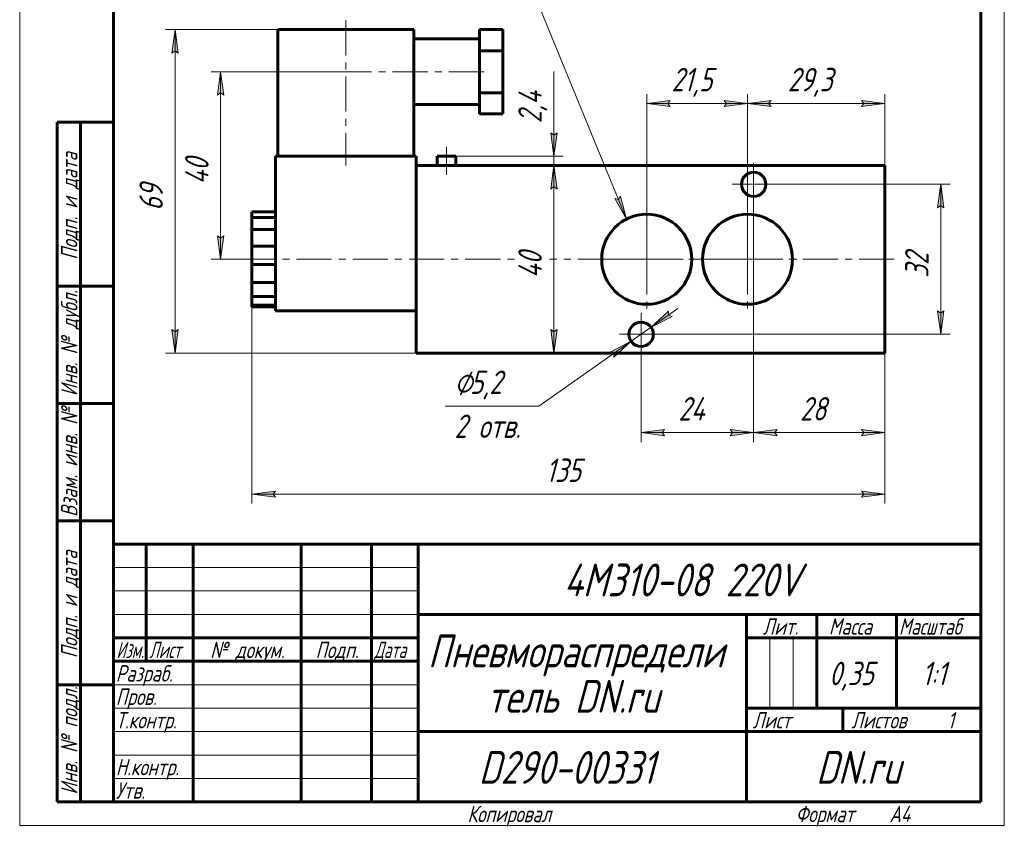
# Model space of a CAD drawing. Header units: millimetres. Extents: x 0 to 210, y 0 to 297.
# Tile 1 of 2: x 0 to 210, y 0 to 172. Entities that reach past the tile are written whole.
import ezdxf

# ---------------------------------------------------------------- set-up
doc = ezdxf.new("R2010")
doc.units = ezdxf.units.MM
for name, pattern in [('K5LT_AXLED', [12, 7.5, -1.5, 1.5, -1.5]), ('K5LT_BASIC', [0]), ('K5LT_THIN', [0])]:
    doc.linetypes.add(name, pattern=pattern)
doc.layers.add('Системный слой', color=7, linetype='Continuous')
doc.layers.add('Системный слой (1)', color=7, linetype='Continuous', true_color=0x6c6c6c)
doc.styles.add('KDIMTEXTSTYLE', font='txt', dxfattribs={"width": 0.96, "oblique": 15, "height": 5})
doc.styles.add('KTEXTSTYLE', font='txt', dxfattribs={"width": 0.96, "height": 5})
doc.dimstyles.new('KDIMSTYLE (1.00)', dxfattribs={"dimtxt": 5, "dimasz": 1, "dimexe": 2, "dimexo": 0, "dimgap": 1, "dimtad": 1, "dimtxsty": 'KDIMTEXTSTYLE', "dimsah": 1, "dimcen": 0, "dimdle": 1, "dimadec": 0, "dimazin": 0, "dimtfac": 0.667, "dimtmove": 0, "dimatfit": 3, "dimfxl": 1, "dimtvp": 1, "dimtolj": 1, "dimtzin": 0, "dimarcsym": 0})

# ---------------------------------------------------------------- blocks, each defined once
blk = doc.blocks.new('U5')
at = {"layer": 'Системный слой (1)', "color": 30, "linetype": 'K5LT_AXLED', "lineweight": 18, "true_color": 0xff8000}
for q in [(132.54, 109.36), (127.94, 104.76), (137.14, 104.76), (132.54, 100.16)]:
    blk.add_line((132.54, 104.76), q, dxfattribs=at)
blk = doc.blocks.new('U6')
at = {"layer": 'Системный слой (1)', "color": 30, "linetype": 'K5LT_AXLED', "lineweight": 18, "true_color": 0xff8000}
for q in [(133.74, 132.36), (122.14, 120.76), (145.34, 120.76), (133.74, 109.16)]:
    blk.add_line((133.74, 120.76), q, dxfattribs=at)
blk = doc.blocks.new('U7')
at = {"layer": 'Системный слой (1)', "color": 30, "linetype": 'K5LT_AXLED', "lineweight": 18, "true_color": 0xff8000}
for q in [(155.24, 132.36), (143.64, 120.76), (166.84, 120.76), (155.24, 109.16)]:
    blk.add_line((155.24, 120.76), q, dxfattribs=at)
blk = doc.blocks.new('U8')
at = {"layer": 'Системный слой (1)', "color": 30, "linetype": 'K5LT_AXLED', "lineweight": 18, "true_color": 0xff8000}
for q in [(156.54, 141.36), (151.94, 136.76), (161.14, 136.76), (156.54, 132.16)]:
    blk.add_line((156.54, 136.76), q, dxfattribs=at)
blk = doc.blocks.new('D4')
at = {"layer": 'Системный слой (1)'}
for points in [[(43.52, 155.76), (42.86, 160.76), (42.21, 155.76), (42.86, 156.26)], [(42.86, 120.76), (43.52, 125.76), (42.86, 125.26), (42.21, 125.76)]]:
    blk.add_hatch(color=7, dxfattribs=at).paths.add_polyline_path(points)
at = {"layer": 'Системный слой (1)', "color": 7, "linetype": 'K5LT_THIN', "lineweight": 18, "true_color": 0xffffff}
for p, q in [((69.54, 160.76), (40.86, 160.76)), ((42.21, 155.76), (42.86, 160.76)), ((42.86, 160.76), (43.52, 155.76)), ((42.86, 156.26), (42.21, 155.76)), ((43.52, 155.76), (42.86, 156.26)), ((42.86, 120.76), (42.21, 125.76)), ((42.21, 125.76), (42.86, 125.26)), ((42.86, 125.26), (43.52, 125.76)), ((43.52, 125.76), (42.86, 120.76)), ((54.54, 120.76), (40.86, 120.76))]:
    blk.add_line(p, q, dxfattribs=at)
blk.add_wipeout([(41.86, 136.74), (34.48, 136.74), (34.48, 144.46), (41.86, 144.46)]).dxf.layer = 'Системный слой (1)'
blk.add_line((42.86, 160.76), (42.86, 120.76), dxfattribs=at)
at = {"layer": 'Системный слой (1)', "color": 7, "insert": (35.28, 136.74), "char_height": 5, "attachment_point": 1, "rotation": 90, "style": 'KTEXTSTYLE'}
blk.add_mtext('\\fArial|b0|c204|p34;\\H5.0;\\W1.000;\\Q15;\\fGOST Type AU|b0|i0|c204|p34;\\Q15;\\W0.960;40', dxfattribs=at)
blk = doc.blocks.new('KDIMARROW_01')
at = {"layer": 'Системный слой'}
blk.add_hatch(color=0, dxfattribs=at).paths.add_polyline_path([(0, 0), (-5, 0.66), (-4.5, 0), (-5, -0.66)])
at = {"layer": 'Системный слой', "color": 0, "linetype": 'K5LT_THIN', "lineweight": 18}
for p, q in [((-4.5, 0), (-5, 0.66)), ((-5, 0.66), (0, 0)), ((0, 0), (-5, -0.66)), ((-5, -0.66), (-4.5, 0))]:
    blk.add_line(p, q, dxfattribs=at)
at = {"layer": 'Системный слой (1)', "color": 0, "linetype": 'K5LT_THIN', "lineweight": 18}
blk.add_line((184.54, 120.76), (183.54, 120.76), dxfattribs=at)
blk = doc.blocks.new('D5')
at = {"layer": 'Системный слой (1)'}
for points in [[(33.79, 164.76), (33.13, 169.76), (32.47, 164.76), (33.13, 165.26)], [(33.13, 100.76), (33.79, 105.76), (33.13, 105.26), (32.47, 105.76)]]:
    blk.add_hatch(color=7, dxfattribs=at).paths.add_polyline_path(points)
at = {"layer": 'Системный слой (1)', "color": 7, "linetype": 'K5LT_THIN', "lineweight": 18, "true_color": 0xffffff}
for p, q in [((55.04, 169.76), (31.13, 169.76)), ((32.47, 164.76), (33.13, 169.76)), ((33.13, 169.76), (33.79, 164.76)), ((33.13, 165.26), (32.47, 164.76)), ((33.79, 164.76), (33.13, 165.26)), ((33.13, 100.76), (32.47, 105.76)), ((32.47, 105.76), (33.13, 105.26)), ((33.13, 105.26), (33.79, 105.76)), ((33.79, 105.76), (33.13, 100.76)), ((84.54, 100.76), (31.13, 100.76))]:
    blk.add_line(p, q, dxfattribs=at)
blk.add_wipeout([(32.13, 131.11), (24.75, 131.11), (24.75, 139.08), (32.13, 139.08)]).dxf.layer = 'Системный слой (1)'
blk.add_line((33.13, 169.76), (33.13, 100.76), dxfattribs=at)
at = {"layer": 'Системный слой (1)', "color": 7, "insert": (25.54, 131.11), "char_height": 5, "attachment_point": 1, "rotation": 90, "style": 'KTEXTSTYLE'}
blk.add_mtext('\\fArial|b0|c204|p34;\\H5.0;\\W1.000;\\Q15;\\fGOST Type AU|b0|i0|c204|p34;\\Q15;\\W0.960;69', dxfattribs=at)
blk = doc.blocks.new('D6')
at = {"layer": 'Системный слой (1)'}
for points in [[(132.54, 83.78), (137.54, 84.44), (137.04, 83.78), (137.54, 83.12)], [(151.54, 83.12), (156.54, 83.78), (151.54, 84.44), (152.04, 83.78)]]:
    blk.add_hatch(color=7, dxfattribs=at).paths.add_polyline_path(points)
at = {"layer": 'Системный слой (1)', "color": 7, "linetype": 'K5LT_THIN', "lineweight": 18, "true_color": 0xffffff}
for p, q in [((156.54, 136.76), (156.54, 81.78)), ((132.54, 104.76), (132.54, 81.78)), ((132.54, 83.78), (137.54, 84.44)), ((137.54, 84.44), (137.04, 83.78)), ((152.04, 83.78), (151.54, 84.44)), ((151.54, 84.44), (156.54, 83.78)), ((137.54, 83.12), (132.54, 83.78)), ((137.04, 83.78), (137.54, 83.12)), ((156.54, 83.78), (151.54, 83.12)), ((151.54, 83.12), (152.04, 83.78))]:
    blk.add_line(p, q, dxfattribs=at)
blk.add_wipeout([(140.52, 84.78), (140.52, 92.16), (148.23, 92.16), (148.23, 84.78)]).dxf.layer = 'Системный слой (1)'
blk.add_line((132.54, 83.78), (156.54, 83.78), dxfattribs=at)
at = {"layer": 'Системный слой (1)', "color": 7, "insert": (140.52, 91.37), "char_height": 5, "attachment_point": 1, "style": 'KTEXTSTYLE'}
blk.add_mtext('\\fArial|b0|c204|p34;\\H5.0;\\W1.000;\\Q15;\\fGOST Type AU|b0|i0|c204|p34;\\Q15;\\W0.960;24', dxfattribs=at)
blk = doc.blocks.new('D7')
at = {"layer": 'Системный слой (1)'}
for points in [[(156.54, 83.78), (161.54, 84.44), (161.04, 83.78), (161.54, 83.12)], [(184.54, 83.78), (179.54, 84.44), (180.04, 83.78), (179.54, 83.12)]]:
    blk.add_hatch(color=7, dxfattribs=at).paths.add_polyline_path(points)
at = {"layer": 'Системный слой (1)', "color": 7, "linetype": 'K5LT_THIN', "lineweight": 18, "true_color": 0xffffff}
for p, q in [((156.54, 136.76), (156.54, 81.78)), ((184.54, 100.76), (184.54, 81.78)), ((156.54, 83.78), (161.54, 84.44)), ((161.54, 84.44), (161.04, 83.78)), ((180.04, 83.78), (179.54, 84.44)), ((179.54, 84.44), (184.54, 83.78)), ((161.54, 83.12), (156.54, 83.78)), ((161.04, 83.78), (161.54, 83.12)), ((184.54, 83.78), (179.54, 83.12)), ((179.54, 83.12), (180.04, 83.78))]:
    blk.add_line(p, q, dxfattribs=at)
blk.add_wipeout([(166.45, 84.78), (166.45, 92.16), (174.3, 92.16), (174.3, 84.78)]).dxf.layer = 'Системный слой (1)'
blk.add_line((184.54, 83.78), (156.54, 83.78), dxfattribs=at)
at = {"layer": 'Системный слой (1)', "color": 7, "insert": (166.45, 91.37), "char_height": 5, "attachment_point": 1, "style": 'KTEXTSTYLE'}
blk.add_mtext('\\fArial|b0|c204|p34;\\H5.0;\\W1.000;\\Q15;\\fGOST Type AU|b0|i0|c204|p34;\\Q15;\\W0.960;28', dxfattribs=at)
blk = doc.blocks.new('D8')
at = {"layer": 'Системный слой (1)'}
for points in [[(197.09, 131.76), (196.43, 136.76), (195.77, 131.76), (196.43, 132.26)], [(196.43, 104.76), (197.09, 109.76), (196.43, 109.26), (195.77, 109.76)]]:
    blk.add_hatch(color=7, dxfattribs=at).paths.add_polyline_path(points)
at = {"layer": 'Системный слой (1)', "color": 7, "linetype": 'K5LT_THIN', "lineweight": 18, "true_color": 0xffffff}
for p, q in [((156.54, 136.76), (198.43, 136.76)), ((195.77, 131.76), (196.43, 136.76)), ((196.43, 136.76), (197.09, 131.76)), ((196.43, 132.26), (195.77, 131.76)), ((197.09, 131.76), (196.43, 132.26)), ((196.43, 104.76), (195.77, 109.76)), ((195.77, 109.76), (196.43, 109.26)), ((196.43, 109.26), (197.09, 109.76)), ((197.09, 109.76), (196.43, 104.76)), ((132.54, 104.76), (198.43, 104.76))]:
    blk.add_line(p, q, dxfattribs=at)
blk.add_wipeout([(195.43, 116.81), (188.05, 116.81), (188.05, 124.4), (195.43, 124.4)]).dxf.layer = 'Системный слой (1)'
blk.add_line((196.43, 104.76), (196.43, 136.76), dxfattribs=at)
at = {"layer": 'Системный слой (1)', "color": 7, "insert": (188.84, 116.81), "char_height": 5, "attachment_point": 1, "rotation": 90, "style": 'KTEXTSTYLE'}
blk.add_mtext('\\fArial|b0|c204|p34;\\H5.0;\\W1.000;\\Q15;\\fGOST Type AU|b0|i0|c204|p34;\\Q15;\\W0.960;32', dxfattribs=at)
blk = doc.blocks.new('D9')
at = {"layer": 'Системный слой (1)'}
for points in [[(114.6, 135.76), (113.94, 140.76), (113.29, 135.76), (113.94, 136.26)], [(113.94, 100.76), (114.6, 105.76), (113.94, 105.26), (113.29, 105.76)]]:
    blk.add_hatch(color=7, dxfattribs=at).paths.add_polyline_path(points)
at = {"layer": 'Системный слой (1)', "color": 7, "linetype": 'K5LT_THIN', "lineweight": 18, "true_color": 0xffffff}
for p, q in [((84.54, 140.76), (115.94, 140.76)), ((113.29, 135.76), (113.94, 140.76)), ((113.94, 140.76), (114.6, 135.76)), ((113.94, 136.26), (113.29, 135.76)), ((114.6, 135.76), (113.94, 136.26)), ((113.94, 100.76), (113.29, 105.76)), ((113.29, 105.76), (113.94, 105.26)), ((113.94, 105.26), (114.6, 105.76)), ((114.6, 105.76), (113.94, 100.76)), ((84.54, 100.76), (115.94, 100.76))]:
    blk.add_line(p, q, dxfattribs=at)
blk.add_wipeout([(112.94, 116.74), (105.56, 116.74), (105.56, 124.46), (112.94, 124.46)]).dxf.layer = 'Системный слой (1)'
blk.add_line((113.94, 100.76), (113.94, 140.76), dxfattribs=at)
at = {"layer": 'Системный слой (1)', "color": 7, "insert": (106.36, 116.74), "char_height": 5, "attachment_point": 1, "rotation": 90, "style": 'KTEXTSTYLE'}
blk.add_mtext('\\fArial|b0|c204|p34;\\H5.0;\\W1.000;\\Q15;\\fGOST Type AU|b0|i0|c204|p34;\\Q15;\\W0.960;40', dxfattribs=at)
blk = doc.blocks.new('D10')
at = {"layer": 'Системный слой (1)'}
for points in [[(155.24, 154.01), (160.24, 154.67), (159.74, 154.01), (160.24, 153.35)], [(184.54, 154.01), (179.54, 154.67), (180.04, 154.01), (179.54, 153.35)]]:
    blk.add_hatch(color=7, dxfattribs=at).paths.add_polyline_path(points)
at = {"layer": 'Системный слой (1)', "color": 7, "linetype": 'K5LT_THIN', "lineweight": 18, "true_color": 0xffffff}
for p, q in [((155.24, 120.76), (155.24, 156.01)), ((184.54, 140.76), (184.54, 156.01)), ((155.24, 154.01), (160.24, 154.67)), ((160.24, 153.35), (155.24, 154.01)), ((160.24, 154.67), (159.74, 154.01)), ((159.74, 154.01), (160.24, 153.35)), ((180.04, 154.01), (179.54, 154.67)), ((179.54, 154.67), (184.54, 154.01)), ((184.54, 154.01), (179.54, 153.35)), ((179.54, 153.35), (180.04, 154.01))]:
    blk.add_line(p, q, dxfattribs=at)
blk.add_wipeout([(163.82, 155.01), (163.82, 162.39), (175.47, 162.39), (175.47, 155.01)]).dxf.layer = 'Системный слой (1)'
blk.add_line((184.54, 154.01), (155.24, 154.01), dxfattribs=at)
at = {"layer": 'Системный слой (1)', "color": 7, "insert": (163.82, 161.6), "char_height": 5, "attachment_point": 1, "style": 'KTEXTSTYLE'}
blk.add_mtext('\\fArial|b0|c204|p34;\\H5.0;\\W1.000;\\Q15;\\fGOST Type AU|b0|i0|c204|p34;\\Q15;\\W0.960;29,3', dxfattribs=at)
blk = doc.blocks.new('D11')
at = {"layer": 'Системный слой (1)', "color": 7, "linetype": 'K5LT_THIN', "lineweight": 18, "true_color": 0xffffff}
for p, q in [((133.74, 120.76), (133.74, 156.01)), ((155.24, 120.76), (155.24, 156.01))]:
    blk.add_line(p, q, dxfattribs=at)
blk.add_wipeout([(139.01, 155.01), (139.01, 162.39), (149.52, 162.39), (149.52, 155.01)]).dxf.layer = 'Системный слой (1)'
at = {"layer": 'Системный слой (1)'}
for points in [[(138.24, 154.01), (138.74, 154.67), (133.74, 154.01), (138.74, 153.35)], [(150.24, 153.35), (155.24, 154.01), (150.24, 154.67), (150.74, 154.01)]]:
    blk.add_hatch(color=7, dxfattribs=at).paths.add_polyline_path(points)
at = {"layer": 'Системный слой (1)', "color": 7, "linetype": 'K5LT_THIN', "lineweight": 18, "true_color": 0xffffff}
for p, q in [((133.74, 154.01), (138.74, 154.67)), ((138.74, 153.35), (133.74, 154.01)), ((155.24, 154.01), (133.74, 154.01)), ((138.74, 154.67), (138.24, 154.01)), ((138.24, 154.01), (138.74, 153.35)), ((150.74, 154.01), (150.24, 154.67)), ((150.24, 154.67), (155.24, 154.01)), ((155.24, 154.01), (150.24, 153.35)), ((150.24, 153.35), (150.74, 154.01))]:
    blk.add_line(p, q, dxfattribs=at)
at = {"layer": 'Системный слой (1)', "color": 7, "insert": (139.01, 161.6), "char_height": 5, "attachment_point": 1, "style": 'KTEXTSTYLE'}
blk.add_mtext('\\fArial|b0|c204|p34;\\H5.0;\\W1.000;\\Q15;\\fGOST Type AU|b0|i0|c204|p34;\\Q15;\\W0.960;21,5', dxfattribs=at)
blk = doc.blocks.new('D12')
at = {"layer": 'Системный слой (1)'}
for points in [[(49.54, 70.66), (54.54, 71.32), (54.04, 70.66), (54.54, 70)], [(179.54, 70), (184.54, 70.66), (179.54, 71.32), (180.04, 70.66)]]:
    blk.add_hatch(color=7, dxfattribs=at).paths.add_polyline_path(points)
at = {"layer": 'Системный слой (1)', "color": 7, "linetype": 'K5LT_THIN', "lineweight": 18, "true_color": 0xffffff}
for p, q in [((49.54, 117.73), (49.54, 68.66)), ((184.54, 100.76), (184.54, 68.66)), ((49.54, 70.66), (54.54, 71.32)), ((54.54, 70), (49.54, 70.66)), ((54.54, 71.32), (54.04, 70.66)), ((54.04, 70.66), (54.54, 70)), ((180.04, 70.66), (179.54, 71.32)), ((179.54, 71.32), (184.54, 70.66)), ((184.54, 70.66), (179.54, 70)), ((179.54, 70), (180.04, 70.66))]:
    blk.add_line(p, q, dxfattribs=at)
blk.add_wipeout([(112.22, 71.66), (112.22, 79.04), (121.46, 79.04), (121.46, 71.66)]).dxf.layer = 'Системный слой (1)'
blk.add_line((184.54, 70.66), (49.54, 70.66), dxfattribs=at)
at = {"layer": 'Системный слой (1)', "color": 7, "insert": (112.22, 78.25), "char_height": 5, "attachment_point": 1, "style": 'KTEXTSTYLE'}
blk.add_mtext('\\fArial|b0|c204|p34;\\H5.0;\\W1.000;\\Q15;\\fGOST Type AU|b0|i0|c204|p34;\\Q15;\\W0.960;135', dxfattribs=at)
blk = doc.blocks.new('D13')
at = {"layer": 'Системный слой (1)'}
for points in [[(113.94, 142.76), (114.6, 147.76), (113.94, 147.26), (113.29, 147.76)], [(114.6, 135.76), (113.94, 140.76), (113.29, 135.76), (113.94, 136.26)]]:
    blk.add_hatch(color=7, dxfattribs=at).paths.add_polyline_path(points)
at = {"layer": 'Системный слой (1)', "color": 7, "linetype": 'K5LT_THIN', "lineweight": 18, "true_color": 0xffffff}
for p, q in [((113.94, 147.26), (113.29, 147.76)), ((113.29, 147.76), (113.94, 142.76)), ((113.94, 142.76), (114.6, 147.76)), ((114.6, 147.76), (113.94, 147.26)), ((113.94, 142.76), (113.94, 147.76)), ((93.03, 142.76), (115.94, 142.76)), ((93.03, 140.76), (115.94, 140.76)), ((113.94, 140.76), (113.29, 135.76)), ((113.94, 140.76), (113.94, 142.76)), ((114.6, 135.76), (113.94, 140.76)), ((113.94, 140.76), (113.94, 133.76)), ((113.29, 135.76), (113.94, 136.26)), ((113.94, 136.26), (114.6, 135.76))]:
    blk.add_line(p, q, dxfattribs=at)
blk.add_wipeout([(112.94, 149.76), (105.56, 149.76), (105.56, 158.49), (112.94, 158.49)]).dxf.layer = 'Системный слой (1)'
for p, q in [((113.94, 147.76), (113.94, 160.86)), ((113.94, 142.76), (113.94, 149.76))]:
    blk.add_line(p, q, dxfattribs=at)
at = {"layer": 'Системный слой (1)', "color": 7, "insert": (106.36, 149.76), "char_height": 5, "attachment_point": 1, "rotation": 90, "style": 'KTEXTSTYLE'}
blk.add_mtext('\\fArial|b0|c204|p34;\\H5.0;\\W1.000;\\Q15;\\fGOST Type AU|b0|i0|c204|p34;\\Q15;\\W0.960;2,4', dxfattribs=at)
blk = doc.blocks.new('D14')
at = {"layer": 'Системный слой (1)'}
for points in [[(138.35, 108.84), (139.13, 108.59), (134.66, 106.26), (138.38, 109.67)], [(126.7, 99.86), (130.41, 103.27), (125.94, 100.93), (126.73, 100.68)]]:
    blk.add_hatch(color=7, dxfattribs=at).paths.add_polyline_path(points)
at = {"layer": 'Системный слой (1)', "color": 7, "linetype": 'K5LT_THIN', "lineweight": 18, "true_color": 0xffffff}
for p, q in [((134.66, 106.26), (140.39, 110.28)), ((138.38, 109.67), (134.66, 106.26)), ((138.35, 108.84), (138.38, 109.67)), ((134.66, 106.26), (139.13, 108.59)), ((139.13, 108.59), (138.35, 108.84)), ((134.66, 106.26), (130.41, 103.27)), ((130.41, 103.27), (110.73, 89.45)), ((130.41, 103.27), (124.68, 99.24)), ((130.41, 103.27), (125.94, 100.93)), ((126.7, 99.86), (130.41, 103.27)), ((125.94, 100.93), (126.73, 100.68)), ((126.73, 100.68), (126.7, 99.86))]:
    blk.add_line(p, q, dxfattribs=at)
blk.add_wipeout([(92.72, 81.06), (92.72, 97.83), (108.09, 97.83), (108.09, 81.06)]).dxf.layer = 'Системный слой (1)'
blk.add_line((110.73, 89.45), (90.72, 89.45), dxfattribs=at)
at = {"layer": 'Системный слой (1)', "color": 7, "char_height": 5, "attachment_point": 1, "style": 'KTEXTSTYLE'}
for s, insert in [('\\fArial|b0|c204|p34;\\H5.0;\\W1.000;\\Q15;\\fGOST Type AU|b0|i0|c204|p34;\\Q15;\\W0.960;⌀', (92.72, 97.03)), ('\\fArial|b0|c204|p34;\\H5.0;\\W1.000;\\Q15;\\fGOST Type AU|b0|i0|c204|p34;\\Q15;\\W0.960;5,2', (96.03, 97.03)), ('\\fArial|b0|c204|p34;\\H5.0;\\W1.000;\\Q15;\\fGOST Type AU|b0|i0|c204|p34;\\Q15;\\W0.960;2 отв.', (92.72, 87.65))]:
    blk.add_mtext(s, dxfattribs=dict(at, insert=insert))
blk = doc.blocks.new('U9')
at = {"layer": 'Системный слой (1)'}
blk.add_hatch(color=7, dxfattribs=at).paths.add_polyline_path([(129.45, 129.35), (128.16, 134.23), (127.74, 133.51), (126.94, 133.73)])
at = {"layer": 'Системный слой (1)', "color": 7, "linetype": 'K5LT_THIN', "lineweight": 18, "true_color": 0xffffff}
for p, q in [((109.17, 178.68), (59.04, 178.68)), ((109.17, 178.68), (129.45, 129.35)), ((129.45, 129.35), (126.94, 133.73)), ((126.94, 133.73), (127.74, 133.51)), ((127.74, 133.51), (128.16, 134.23)), ((128.16, 134.23), (129.45, 129.35))]:
    blk.add_line(p, q, dxfattribs=at)
at = {"layer": 'Системный слой (1)', "color": 7, "char_height": 5, "attachment_point": 1, "style": 'KTEXTSTYLE'}
for s, insert in [('\\fArial|b0|c204|p34;\\H5.0;\\W1.000;\\Q15;\\fGOST Type AU|b0|i0|c204|p34;\\Q15;\\W0.960;⌀', (79.16, 186.26)), ('\\fArial|b0|c204|p34;\\H5.0;\\W1.000;\\Q15;\\fGOST Type AU|b0|i0|c204|p34;\\Q15;\\W0.960;2 отв. ', (61.04, 186.26)), ('\\fArial|b0|c204|p34;\\H5.0;\\W1.000;\\Q15;\\fGOST Type AU|b0|i0|c204|p34;\\Q15;\\W0.960;19,2 х 1,7', (82.47, 186.26))]:
    blk.add_mtext(s, dxfattribs=dict(at, insert=insert))
blk = doc.blocks.new('U10')
at = {"color": 7, "linetype": 'K5LT_THIN', "lineweight": 18, "true_color": 0xffffff}
for p, q in [((0, 0), (0, 297)), ((210, 297), (210, 0)), ((20, 55), (85, 55)), ((20, 50), (85, 50)), ((20, 45), (85, 45)), ((159.96, 25), (159.96, 40)), ((164.98, 25), (164.98, 40)), ((20, 30), (85, 30)), ((20, 25), (85, 25)), ((20, 20), (85, 20)), ((20, 15), (85, 15)), ((20, 10), (85, 10)), ((210, 0), (0, 0))]:
    blk.add_line(p, q, dxfattribs=at)
at = {"color": 143, "linetype": 'K5LT_BASIC', "lineweight": 60, "true_color": 0x33acca}
for p, q in [((20, 5), (20, 292)), ((205, 292), (205, 5)), ((8, 5), (8, 150)), ((20, 150), (8, 150)), ((13, 5), (13, 150)), ((20, 115), (8, 115)), ((20, 90), (8, 90)), ((20, 65), (8, 65)), ((20, 60), (205, 60)), ((20, 5), (20, 60)), ((27, 35), (27, 60)), ((37, 5), (37, 60)), ((60, 5), (60, 60)), ((75, 5), (75, 60)), ((85, 5), (85, 60)), ((85, 45), (205, 45)), ((155, 5), (155, 45)), ((170, 25), (170, 45)), ((187, 25), (187, 45)), ((20, 40), (85, 40)), ((155, 40), (170, 40)), ((170, 40), (205, 40)), ((20, 35), (85, 35)), ((20, 30), (8, 30)), ((155, 25), (205, 25)), ((175.57, 20), (175.57, 25)), ((85, 20), (155, 20)), ((155, 20), (205, 20)), ((20, 5), (8, 5)), ((205, 5), (20, 5))]:
    blk.add_line(p, q, dxfattribs=at)
at = {"color": 7, "char_height": 3.5, "attachment_point": 1, "rotation": 90, "style": 'KTEXTSTYLE'}
for s, insert in [('\\fArial|b0|c204|p34;\\H5.0;\\W1.000;\\Q15;\\fGOST Type AU|b0|i0|c204|p34;\\Q15;\\W0.960;\\H3.50;Подп. и дата', (8.82, 120.66)), ('\\fArial|b0|c204|p34;\\H5.0;\\W1.000;\\Q15;\\fGOST Type AU|b0|i0|c204|p34;\\Q15;\\W0.960;\\H3.50;Инв. № дубл.', (8.82, 91.57)), ('\\fArial|b0|c204|p34;\\H5.0;\\W1.000;\\Q15;\\fGOST Type AU|b0|i0|c204|p34;\\Q15;\\W0.960;\\H3.50;Взам. инв. №', (8.82, 65.8)), ('\\fArial|b0|c204|p34;\\H5.0;\\W1.000;\\Q15;\\fGOST Type AU|b0|i0|c204|p34;\\Q15;\\W0.960;\\H3.50;Подп. и дата', (8.82, 35.66)), ('\\fArial|b0|c204|p34;\\H5.0;\\W1.000;\\Q15;\\fGOST Type AU|b0|i0|c204|p34;\\Q15;\\W0.960;\\H3.50;Инв. № подл.', (8.82, 6.57))]:
    blk.add_mtext(s, dxfattribs=dict(at, insert=insert))
at = {"color": 7, "attachment_point": 1, "style": 'KTEXTSTYLE'}
for s, insert, char_height in [('\\fArial|b0|c204|p34;\\H5.0;\\W1.000;\\Q15;\\fGOST Type AU|b0|i0|c204|p34;\\Q15;\\W0.960;\\H7.00;4M310-08 220V', (116.04, 55.86), 7), ('\\fArial|b0|c204|p34;\\H5.0;\\W1.000;\\Q15;\\fGOST Type AU|b0|i0|c204|p34;\\Q15;\\W0.960;\\H3.50;Лит.', (158.47, 44.18), 3.5), ('\\fArial|b0|c204|p34;\\H5.0;\\W1.000;\\Q15;\\fGOST Type AU|b0|i0|c204|p34;\\Q15;\\W0.960;\\H3.50;Масса', (172.58, 44.18), 3.5), ('\\fArial|b0|c204|p34;\\H5.0;\\W1.000;\\Q15;\\fGOST Type AU|b0|i0|c204|p34;\\Q15;\\W0.926;\\H3.50;Масштаб', (187.52, 44.18), 3.5), ('\\fArial|b0|c204|p34;\\H5.0;\\W1.000;\\Q15;\\fGOST Type AU|b0|i0|c204|p34;\\Q15;\\W0.960;\\H7.00;Пневмораспредели', (87.06, 40.69), 7), ('\\fArial|b0|c204|p34;\\H5.0;\\W1.000;\\Q15;\\fGOST Type AU|b0|i0|c204|p34;\\Q15;\\W0.786;\\H3.50;Изм.', (20.62, 39.18), 3.5), ('\\fArial|b0|c204|p34;\\H5.0;\\W1.000;\\Q15;\\fGOST Type AU|b0|i0|c204|p34;\\Q15;\\W0.800;\\H3.50;Лист', (27.61, 39.18), 3.5), ('\\fArial|b0|c204|p34;\\H5.0;\\W1.000;\\Q15;\\fGOST Type AU|b0|i0|c204|p34;\\Q15;\\W0.960;\\H3.50;№ докум.', (40.63, 39.18), 3.5), ('\\fArial|b0|c204|p34;\\H5.0;\\W1.000;\\Q15;\\fGOST Type AU|b0|i0|c204|p34;\\Q15;\\W0.960;\\H3.50;Подп.', (63.1, 39.18), 3.5), ('\\fArial|b0|c204|p34;\\H5.0;\\W1.000;\\Q15;\\fGOST Type AU|b0|i0|c204|p34;\\Q15;\\W0.800;\\H3.50;Дата', (75.61, 39.18), 3.5), ('\\fArial|b0|c204|p34;\\H5.0;\\W1.000;\\Q15;\\fGOST Type AU|b0|i0|c204|p34;\\Q15;\\W0.960;\\H3.50;Разраб.', (20.5, 34.18), 3.5), ('\\fArial|b0|c204|p34;\\H5.0;\\W1.000;\\Q15;\\fGOST Type AU|b0|i0|c204|p34;\\Q15;\\W0.960;0,35', (172.63, 34.9), 5), ('\\fArial|b0|c204|p34;\\H5.0;\\W1.000;\\Q15;\\fGOST Type AU|b0|i0|c204|p34;\\Q15;\\W0.960;{\\c16737820;1:1}', (192.44, 34.9), 5), ('\\fArial|b0|c204|p34;\\H5.0;\\W1.000;\\Q15;\\fGOST Type AU|b0|i0|c204|p34;\\Q15;\\W0.960;\\H7.00;тель DN.ru', (99.65, 31.02), 7), ('\\fArial|b0|c204|p34;\\H5.0;\\W1.000;\\Q15;\\fGOST Type AU|b0|i0|c204|p34;\\Q15;\\W0.960;\\H3.50;Пров.', (20.5, 29.18), 3.5), ('\\fArial|b0|c204|p34;\\H5.0;\\W1.000;\\Q15;\\fGOST Type AU|b0|i0|c204|p34;\\Q15;\\W0.960;\\H3.50;Т.контр.', (20.5, 24.18), 3.5), ('\\fArial|b0|c204|p34;\\H5.0;\\W1.000;\\Q15;\\fGOST Type AU|b0|i0|c204|p34;\\Q15;\\W0.960;\\H3.50;Лист', (156.32, 24.18), 3.5), ('\\fArial|b0|c204|p34;\\H5.0;\\W1.000;\\Q15;\\fGOST Type AU|b0|i0|c204|p34;\\Q15;\\W0.960;\\H3.50;Листов', (177.36, 24.18), 3.5), ('\\fArial|b0|c204|p34;\\H5.0;\\W1.000;\\Q15;\\fGOST Type AU|b0|i0|c204|p34;\\Q15;\\W0.960;\\H3.50;1', (197.91, 24.18), 3.5), ('\\fArial|b0|c204|p34;\\H5.0;\\W1.000;\\Q15;\\fGOST Type AU|b0|i0|c204|p34;\\Q15;\\W0.960;\\H7.00;D290-00331', (97.89, 15.86), 7), ('\\fArial|b0|c204|p34;\\H5.0;\\W1.000;\\Q15;\\fGOST Type AU|b0|i0|c204|p34;\\Q15;\\W0.960;\\H7.00;DN.ru', (169.84, 15.86), 7), ('\\fArial|b0|c204|p34;\\H5.0;\\W1.000;\\Q15;\\fGOST Type AU|b0|i0|c204|p34;\\Q15;\\W0.960;\\H3.50;Н.контр.', (20.5, 14.18), 3.5), ('\\fArial|b0|c204|p34;\\H5.0;\\W1.000;\\Q15;\\fGOST Type AU|b0|i0|c204|p34;\\Q15;\\W0.960;\\H3.50;Утв.', (20.5, 9.18), 3.5), ('\\fArial|b0|c204|p34;\\H5.0;\\W1.000;\\Q15;\\fGOST Type AU|b0|i0|c204|p34;\\Q15;\\W0.960;\\H3.50;Копировал', (95.5, 4.18), 3.5), ('\\fArial|b0|c204|p34;\\H5.0;\\W1.000;\\Q15;\\fGOST Type AU|b0|i0|c204|p34;\\Q15;\\W0.960;\\H3.50;Формат', (165.5, 4.18), 3.5), ('\\fArial|b0|c204|p34;\\H5.0;\\W1.000;\\Q15;\\fGOST Type AU|b0|i0|c204|p34;\\Q15;\\W0.960;\\H3.50;A4', (185.5, 4.18), 3.5)]:
    blk.add_mtext(s, dxfattribs=dict(at, insert=insert, char_height=char_height))

msp = doc.modelspace()

# ---------------------------------------------------------------- linework, layer by layer
at = {"layer": 'Системный слой (1)', "color": 30, "linetype": 'K5LT_AXLED', "lineweight": 18, "true_color": 0xff8000}
for p, q in [((69.537, 171.762), (69.537, 140.762)), ((67.537, 160.762), (100.037, 160.762)), ((91.03, 138.762), (91.03, 144.762)), ((186.537, 120.762), (46.537, 120.762))]:
    msp.add_line(p, q, dxfattribs=at)
at = {"layer": 'Системный слой (1)', "color": 143, "linetype": 'K5LT_BASIC', "lineweight": 60, "true_color": 0x33acca}
for p, q in [((55.037, 169.762), (84.037, 169.762)), ((55.037, 142.762), (55.037, 169.762)), ((84.037, 142.762), (84.037, 169.762)), ((98.037, 169.762), (103.037, 169.762)), ((98.037, 169.762), (98.037, 165.262)), ((103.037, 169.762), (103.037, 165.262)), ((84.037, 167.762), (98.037, 167.762)), ((98.037, 165.262), (98.037, 156.262)), ((98.037, 165.262), (103.037, 165.262)), ((103.037, 165.262), (103.037, 156.262)), ((98.037, 156.262), (98.037, 151.762)), ((98.037, 156.262), (103.037, 156.262)), ((103.037, 156.262), (103.037, 151.762)), ((84.037, 153.762), (98.037, 153.762)), ((98.037, 151.762), (103.037, 151.762)), ((54.537, 109.762), (54.537, 142.762)), ((84.537, 142.762), (54.537, 142.762)), ((84.537, 140.762), (84.537, 142.762)), ((84.537, 140.762), (84.537, 100.762)), ((84.537, 140.762), (184.537, 140.762)), ((89.03, 142.762), (93.03, 142.762)), ((89.03, 140.762), (89.03, 142.762)), ((93.03, 140.762), (93.03, 142.762)), ((184.537, 140.762), (184.537, 100.762)), ((54.537, 130.894), (49.537, 130.894)), ((49.537, 129.688), (49.537, 130.894)), ((49.537, 127.123), (49.537, 129.688)), ((54.537, 129.688), (49.537, 129.688)), ((49.537, 123.589), (49.537, 127.123)), ((54.537, 127.123), (49.537, 127.123)), ((49.537, 119.625), (49.537, 123.589)), ((54.537, 123.589), (49.537, 123.589)), ((49.537, 115.834), (49.537, 119.625)), ((54.537, 119.625), (49.537, 119.625)), ((49.537, 112.794), (49.537, 115.834)), ((54.537, 115.834), (49.537, 115.834)), ((54.537, 112.794), (49.537, 112.794)), ((49.537, 110.966), (49.537, 112.794)), ((49.537, 110.63), (49.537, 110.966)), ((54.537, 110.966), (49.537, 110.966)), ((54.537, 110.63), (49.537, 110.63)), ((84.537, 109.762), (54.537, 109.762)), ((84.537, 100.762), (184.537, 100.762))]:
    msp.add_line(p, q, dxfattribs=at)
for centre, radius in [((156.537, 136.762), 2.6), ((133.737, 120.762), 9.6), ((155.237, 120.762), 9.6), ((132.537, 104.762), 2.6)]:
    msp.add_circle(centre, radius, dxfattribs=at)

# ---------------------------------------------------------------- block references
at = {"layer": 'Системный слой (1)'}
for name in ['U8', 'U6', 'U7', 'U5']:
    msp.add_blockref(name, (0, 0), dxfattribs=at)

# ---------------------------------------------------------------- next in the draw order: dimensions: what is measured, and where the dimension line sits
at = {"layer": 'Системный слой (1)', "color": 7}
dim = msp.add_linear_dim(base=(42.864, 160.762), p1=(54.537, 120.762), p2=(69.537, 160.762), angle=90, dimstyle='KDIMSTYLE (1.00)', override={"dimexo": 0, "dimpost": '\\fGOST Type AU|b0|c204|p34;\\H5.0;\\W0.960;\\Q15;<>', "dimblk1": 'KDIMARROW_01', "dimblk2": 'KDIMARROW_01', "dimse1": 0, "dimse2": 0, "dimclrt": 7, "dimtol": 1, "dimtp": 0, "dimtm": 0, "dimtdec": 5, "dimtolj": 1}, dxfattribs=at)
dim.commit()
dim.dimension.update_dxf_attribs({"geometry": 'D4', "text_midpoint": (42.864, 140.762), "dimtype": 160})
dim = msp.add_linear_dim(base=(132.537, 83.778), p1=(156.537, 136.762), p2=(132.537, 104.762), dimstyle='KDIMSTYLE (1.00)', override={"dimexo": 0, "dimpost": '\\fGOST Type AU|b0|c204|p34;\\H5.0;\\W0.960;\\Q15;<>', "dimblk1": 'KDIMARROW_01', "dimblk2": 'KDIMARROW_01', "dimse1": 0, "dimse2": 0, "dimclrt": 7, "dimtol": 1, "dimtp": 0, "dimtm": 0, "dimtdec": 5, "dimtolj": 1}, dxfattribs=at)
dim.commit()
dim.dimension.update_dxf_attribs({"geometry": 'D6', "text_midpoint": (144.537, 83.778), "dimtype": 160})

# ---------------------------------------------------------------- next in the draw order: dimensions: what is measured, and where the dimension line sits
dim = msp.add_linear_dim(base=(33.128, 169.762), p1=(84.537, 100.762), p2=(55.037, 169.762), angle=90, dimstyle='KDIMSTYLE (1.00)', override={"dimexo": 0, "dimpost": '\\fGOST Type AU|b0|c204|p34;\\H5.0;\\W0.960;\\Q15;<>', "dimblk1": 'KDIMARROW_01', "dimblk2": 'KDIMARROW_01', "dimse1": 0, "dimse2": 0, "dimclrt": 7, "dimtol": 1, "dimtp": 0, "dimtm": 0, "dimtdec": 5, "dimtolj": 1}, dxfattribs=at)
dim.commit()
dim.dimension.update_dxf_attribs({"geometry": 'D5', "text_midpoint": (33.128, 135.262), "dimtype": 160})
dim = msp.add_linear_dim(base=(184.537, 83.778), p1=(156.537, 136.762), p2=(184.537, 100.762), dimstyle='KDIMSTYLE (1.00)', override={"dimexo": 0, "dimpost": '\\fGOST Type AU|b0|c204|p34;\\H5.0;\\W0.960;\\Q15;<>', "dimblk1": 'KDIMARROW_01', "dimblk2": 'KDIMARROW_01', "dimse1": 0, "dimse2": 0, "dimclrt": 7, "dimtol": 1, "dimtp": 0, "dimtm": 0, "dimtdec": 5, "dimtolj": 1}, dxfattribs=at)
dim.commit()
dim.dimension.update_dxf_attribs({"geometry": 'D7', "text_midpoint": (170.537, 83.778), "dimtype": 160})

# ---------------------------------------------------------------- next in the draw order: dimensions: what is measured, and where the dimension line sits
for base, p1, p2, picture, middle in [((113.943, 100.762), (84.537, 140.762), (84.537, 100.762), 'D9', (113.943, 120.762)), ((196.43, 104.762), (156.537, 136.762), (132.537, 104.762), 'D8', (196.43, 120.762))]:
    dim = msp.add_linear_dim(base=base, p1=p1, p2=p2, angle=90, dimstyle='KDIMSTYLE (1.00)', override={"dimexo": 0, "dimpost": '\\fGOST Type AU|b0|c204|p34;\\H5.0;\\W0.960;\\Q15;<>', "dimblk1": 'KDIMARROW_01', "dimblk2": 'KDIMARROW_01', "dimse1": 0, "dimse2": 0, "dimclrt": 7, "dimtol": 1, "dimtp": 0, "dimtm": 0, "dimtdec": 5, "dimtolj": 1}, dxfattribs=at)
    dim.commit()
    dim.dimension.update_dxf_attribs({"geometry": picture, "text_midpoint": middle, "dimtype": 160})

# ---------------------------------------------------------------- next in the draw order: dimensions: what is measured, and where the dimension line sits
for base, p1, p2, picture, middle in [((184.537, 154.012), (155.237, 120.762), (184.537, 140.762), 'D10', (169.887, 154.012)), ((184.537, 70.659), (49.537, 117.73), (184.537, 100.762), 'D12', (117.037, 70.659))]:
    dim = msp.add_linear_dim(base=base, p1=p1, p2=p2, dimstyle='KDIMSTYLE (1.00)', override={"dimexo": 0, "dimpost": '\\fGOST Type AU|b0|c204|p34;\\H5.0;\\W0.960;\\Q15;<>', "dimblk1": 'KDIMARROW_01', "dimblk2": 'KDIMARROW_01', "dimse1": 0, "dimse2": 0, "dimclrt": 7, "dimtol": 1, "dimtp": 0, "dimtm": 0, "dimtdec": 5, "dimtolj": 1}, dxfattribs=at)
    dim.commit()
    dim.dimension.update_dxf_attribs({"geometry": picture, "text_midpoint": middle, "dimtype": 160})
dim = msp.add_linear_dim(base=(113.943, 140.762), p1=(93.03, 142.762), p2=(93.03, 140.762), angle=90, text='\\fGOST Type AU|b0|c204|p34;\\H5.0;\\W0.960;\\Q15;\\fGOST Type AU|b0|c204|p34;\\H5.0;\\W0.960;\\Q15;\\fGOST Type AU|b0|i0|c204|p34;\\Q15;2,4', dimstyle='KDIMSTYLE (1.00)', override={"dimexo": 0, "dimtoh": 1, "dimblk1": 'KDIMARROW_01', "dimblk2": 'KDIMARROW_01', "dimse1": 0, "dimse2": 0, "dimclrt": 7, "dimtmove": 1, "dimtolj": 1}, dxfattribs=at)
dim.commit()
dim.dimension.update_dxf_attribs({"geometry": 'D13', "text_midpoint": (113.943, 154.31), "dimtype": 160})

# ---------------------------------------------------------------- next in the draw order: block references
at = {"layer": 'Системный слой (1)'}
msp.add_blockref('U9', (0, 0), dxfattribs=at)

# ---------------------------------------------------------------- next in the draw order: dimensions: what is measured, and where the dimension line sits
at = {"layer": 'Системный слой (1)', "color": 7}
dim = msp.add_linear_dim(base=(155.237, 154.012), p1=(133.737, 120.762), p2=(155.237, 120.762), dimstyle='KDIMSTYLE (1.00)', override={"dimexo": 0, "dimpost": '\\fGOST Type AU|b0|c204|p34;\\H5.0;\\W0.960;\\Q15;<>', "dimblk1": 'KDIMARROW_01', "dimblk2": 'KDIMARROW_01', "dimse1": 0, "dimse2": 0, "dimclrt": 7, "dimtol": 1, "dimtp": 0, "dimtm": 0, "dimtdec": 5, "dimtolj": 1}, dxfattribs=at)
dim.commit()
dim.dimension.update_dxf_attribs({"geometry": 'D11', "text_midpoint": (144.487, 154.012), "dimtype": 160})
dim = msp.add_diameter_dim_2p(p1=(134.665, 106.256), p2=(130.409, 103.268), dimstyle='KDIMSTYLE (1.00)', override={"dimtih": 1, "dimtoh": 1, "dimpost": '\\fGOST Type AU|b0|c204|p34;\\H5.0;\\W0.960;\\Q15;<>\\X\\fGOST Type AU|b0|c204|p34;\\H5.0;\\W0.960;\\Q15;\\fGOST Type AU|b0|i0|c204|p34;\\Q15;2 отв.', "dimblk1": 'KDIMARROW_01', "dimblk2": 'KDIMARROW_01', "dimclrt": 7, "dimtol": 1, "dimtp": 0, "dimtm": 0, "dimtdec": 5, "dimtmove": 1, "dimatfit": 2, "dimtolj": 1}, dxfattribs=at)
dim.commit()
dim.dimension.update_dxf_attribs({"geometry": 'D14', "text_midpoint": (108.73, 89.447)})

# ---------------------------------------------------------------- next in the draw order: block references
msp.add_blockref('U10', (0, 0))

doc.saveas('drawing.dxf')
